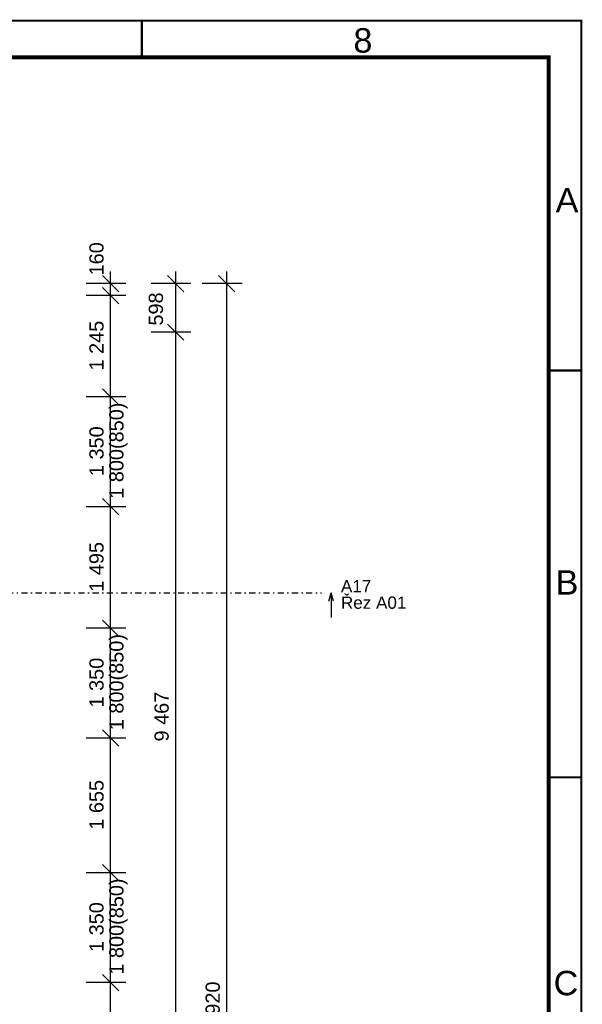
# Model space of a CAD drawing. Extents: x -12025 to 39812, y -30157 to 12.
# Tile 59 of 59: x 32899 to 39812, y -12091 to 12. Entities that reach past the tile are written whole.
import ezdxf

# ---------------------------------------------------------------- set-up
doc = ezdxf.new("R2010")
doc.units = 0
doc.header["$MEASUREMENT"] = 0
doc.linetypes.add('Čerchovaná S', pattern=[175, 75, -42.5, 15, -42.5])
for name, color, linetype in [('OÚ Dukovany půdorys kóty 2NP', 7, 'Continuous'), ('OÚ Dukovany půdorys podklad 2NP', 7, 'Continuous'), ('Ramecek', 7, 'Continuous')]:
    doc.layers.add(name, color=color, linetype=linetype)
doc.styles.add('Arial', font='txt')

msp = doc.modelspace()

# ---------------------------------------------------------------- linework, layer by layer
at = {"layer": 'OÚ Dukovany půdorys kóty 2NP', "color": 1, "linetype": 'Continuous'}
for p, q in [((33916, -3131), (34116, -3331)), ((34016, -3231), (34016, -3081)), ((34916, -3331), (34716, -3131)), ((34916, -3331), (34716, -3131)), ((34816, -3231), (34816, -3081)), ((35543, -3331), (35343, -3131)), ((35443, -3231), (35443, -3081)), ((34203, -3231), (33716, -3231)), ((34016, -3379), (34016, -3231)), ((35003, -3231), (34516, -3231)), ((35003, -3231), (34516, -3231)), ((34816, -3829), (34816, -3231)), ((35631, -3231), (35143, -3231)), ((35443, -21157), (35443, -3231)), ((34203, -3379), (33716, -3379)), ((34203, -3379), (33716, -3379)), ((34116, -3479), (33916, -3279)), ((34116, -3479), (33916, -3279)), ((34016, -4624), (34016, -3379)), ((34716, -3729), (34916, -3929)), ((34716, -3729), (34916, -3929)), ((35003, -3829), (34516, -3829)), ((35003, -3829), (34516, -3829)), ((34816, -13295), (34816, -3829)), ((33916, -4524), (34116, -4724)), ((33916, -4524), (34116, -4724)), ((34203, -4624), (33716, -4624)), ((34203, -4624), (33716, -4624)), ((34016, -5974), (34016, -4624)), ((33916, -5874), (34116, -6074)), ((33916, -5874), (34116, -6074)), ((34203, -5974), (33716, -5974)), ((34203, -5974), (33716, -5974)), ((34016, -7469), (34016, -5974)), ((33916, -7369), (34116, -7569)), ((33916, -7369), (34116, -7569)), ((34203, -7469), (33716, -7469)), ((34203, -7469), (33716, -7469)), ((34016, -8819), (34016, -7469)), ((34203, -8819), (33716, -8819)), ((34203, -8819), (33716, -8819)), ((33916, -8719), (34116, -8919)), ((33916, -8719), (34116, -8919)), ((34016, -10474), (34016, -8819)), ((33916, -10374), (34116, -10574)), ((33916, -10374), (34116, -10574)), ((34203, -10474), (33716, -10474)), ((34203, -10474), (33716, -10474)), ((34016, -11824), (34016, -10474)), ((33916, -11724), (34116, -11924)), ((33916, -11724), (34116, -11924)), ((34203, -11824), (33716, -11824)), ((34203, -11824), (33716, -11824)), ((34016, -13345), (34016, -11824))]:
    msp.add_line(p, q, dxfattribs=at)
at = {"layer": 'OÚ Dukovany půdorys podklad 2NP', "color": 154, "linetype": 'Čerchovaná S'}
msp.add_line((22770, -7035), (36607, -7035), dxfattribs=at)
at = {"layer": 'OÚ Dukovany půdorys podklad 2NP', "color": 154, "linetype": 'Continuous'}
for p, q in [((36697, -7135), (36727, -7035)), ((36727, -7035), (36727, -7335)), ((36757, -7135), (36727, -7035))]:
    msp.add_line(p, q, dxfattribs=at)
at = {"layer": 'Ramecek', "color": 7, "linetype": 'Continuous'}
for points, const_width in [([(0, -28600), (39800, -28600), (39800, 0), (0, 0)], 25), ([(400, -28150), (39400, -28150), (39400, -450), (400, -450)], 50)]:
    msp.add_lwpolyline(points, close=True, dxfattribs=dict(at, const_width=const_width))
at = {"layer": 'Ramecek', "color": 7, "linetype": 'Continuous', "const_width": 25}
for points in [[(34400, -3), (34400, -448)], [(39800, -4300), (39400, -4300)], [(39800, -9300), (39400, -9300)]]:
    msp.add_lwpolyline(points, dxfattribs=at)

# ---------------------------------------------------------------- texts
at = {"layer": 'OÚ Dukovany půdorys kóty 2NP', "color": 1, "linetype": 'Continuous', "style": 'Arial'}
for s, p in [('160', (33930, -3131)), ('598', (34660, -3748)), ('1\xa0245', (33930, -4300)), ('1\xa0800(850)', (34175, -5877)), ('1\xa0350', (33930, -5598)), ('1\xa0495', (33930, -7020)), ('1\xa0800(850)', (34175, -8722)), ('1\xa0350', (33930, -8443)), ('9\xa0467', (34730, -8861)), ('1\xa0655', (33930, -9945)), ('1\xa0800(850)', (34175, -11727)), ('1\xa0350', (33930, -11448)), ('17 920', (35358, -12559))]:
    msp.add_text(s, height=175, rotation=90, dxfattribs=at).set_placement(p)
at = {"layer": 'OÚ Dukovany půdorys podklad 2NP', "color": 154, "linetype": 'Continuous', "style": 'Arial'}
for s, p in [('A17', (36847, -7026)), ('Řez A01', (36847, -7229))]:
    msp.add_text(s, height=150, dxfattribs=at).set_placement(p)
at = {"layer": 'Ramecek', "color": 7, "linetype": 'Continuous', "style": 'Arial'}
for s, p in [('8', (37000, -392)), ('A', (39485, -2355)), ('B', (39485, -7055)), ('C', (39460, -11980))]:
    msp.add_text(s, height=300, dxfattribs=at).set_placement(p)

doc.saveas('drawing.dxf')
